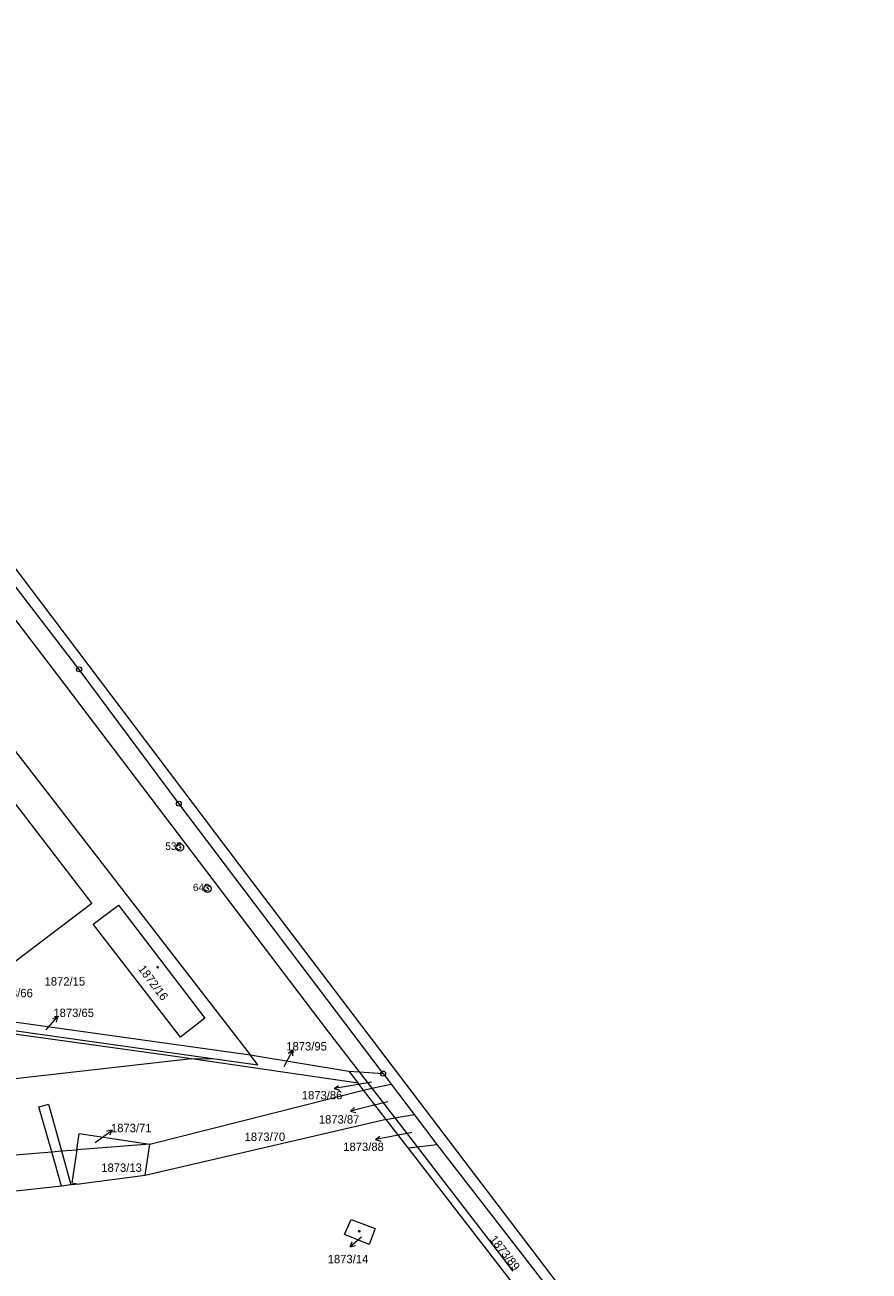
# Model space of a CAD drawing. Header units: metres. Extents: x -595226 to -593310, y -1169452 to -1167804.
# Tile 35 of 35: x -593974 to -593803, y -1168445 to -1168193. Entities that reach past the tile are written whole.
import ezdxf
from ezdxf.enums import TextEntityAlignment as Align

# ---------------------------------------------------------------- set-up
doc = ezdxf.new("R2010")
doc.units = ezdxf.units.M
doc.layers.add('geo katastr', color=5, linetype='Continuous', lineweight=0)
for name, color, linetype in [('Pop  PČ popisy', 7, 'Continuous'), ('Značky bodu BP', 7, 'Continuous'), ('Značky budov', 7, 'Continuous')]:
    doc.layers.add(name, color=color, linetype=linetype)
doc.styles.add('dgn001', font='dgn001.shx')
doc.styles.add('dgn023', font='dgn023.shx')

# ---------------------------------------------------------------- blocks, each defined once
blk = doc.blocks.new('4.02135')
at = {"layer": 'Značky budov', "color": 7, "linetype": 'Continuous', "lineweight": 13}
blk.add_circle((-0.01, 0), 0.175, dxfattribs=at)
blk = doc.blocks.new('4.021361')
at = {"layer": 'Značky budov', "color": 7, "linetype": 'Continuous', "lineweight": 13}
blk.add_circle((-0.01, 0), 0.175, dxfattribs=at)
blk = doc.blocks.new('10292')
at = {"layer": 'Pop  PČ popisy', "color": 6, "linetype": 'Continuous', "lineweight": 0}
for p, q in [((-2.95, -0.57), (-2.06, 0.11)), ((0, 0), (-2.95, -0.57)), ((-2.95, -0.57), (-1.87, -0.87))]:
    blk.add_line(p, q, dxfattribs=at)
blk = doc.blocks.new('102916')
at = {"layer": 'Pop  PČ popisy', "color": 6, "linetype": 'Continuous', "lineweight": 0}
for p, q in [((-2.95, -0.52), (-2.06, 0.15)), ((0, 0), (-2.95, -0.52)), ((-2.95, -0.52), (-1.88, -0.84))]:
    blk.add_line(p, q, dxfattribs=at)
blk = doc.blocks.new('102917')
at = {"layer": 'Pop  PČ popisy', "color": 6, "linetype": 'Continuous', "lineweight": 0}
for p, q in [((0, 0), (-2.91, -0.73)), ((-2.91, -0.73), (-2.06, 0)), ((-2.91, -0.73), (-1.82, -0.97))]:
    blk.add_line(p, q, dxfattribs=at)
blk = doc.blocks.new('102941')
at = {"layer": 'Pop  PČ popisy', "color": 6, "linetype": 'Continuous', "lineweight": 0}
for p, q in [((0, 0), (1.41, 2.65)), ((1.41, 2.65), (0.5, 2)), ((1.41, 2.65), (1.38, 1.53))]:
    blk.add_line(p, q, dxfattribs=at)
blk = doc.blocks.new('1029143')
at = {"layer": 'Pop  PČ popisy', "color": 6, "linetype": 'Continuous', "lineweight": 0}
for p, q in [((0, 0), (1.97, 2.26)), ((1.97, 2.26), (0.93, 1.84)), ((1.97, 2.26), (1.69, 1.18))]:
    blk.add_line(p, q, dxfattribs=at)
blk = doc.blocks.new('1029166')
at = {"layer": 'Pop  PČ popisy', "color": 6, "linetype": 'Continuous', "lineweight": 0}
for p, q in [((0, 0), (2.43, 1.76)), ((2.43, 1.76), (1.32, 1.58)), ((2.43, 1.76), (1.91, 0.77))]:
    blk.add_line(p, q, dxfattribs=at)
blk = doc.blocks.new('1029180')
at = {"layer": 'Pop  PČ popisy', "color": 6, "linetype": 'Continuous', "lineweight": 0}
for p, q in [((0, 0), (-2.27, -1.97)), ((-2.27, -1.97), (-1.84, -0.93)), ((-2.27, -1.97), (-1.18, -1.69))]:
    blk.add_line(p, q, dxfattribs=at)
blk = doc.blocks.new('1.018')
at = {"layer": 'Značky bodu BP', "color": 3, "linetype": 'Continuous', "lineweight": 13}
for radius in [0.75, 0.03]:
    blk.add_circle((0, 0), radius, dxfattribs=at)
blk = doc.blocks.new('1.0197')
at = {"layer": 'Značky bodu BP', "color": 3, "linetype": 'Continuous', "lineweight": 13}
for radius in [0.75, 0.03]:
    blk.add_circle((0, 0), radius, dxfattribs=at)
blk = doc.blocks.new('1.05362')
at = {"layer": 'Značky bodu BP', "color": 3, "linetype": 'Continuous', "lineweight": 13}
for radius in [0.5, 0.0303]:
    blk.add_circle((0, 0), radius, dxfattribs=at)
blk = doc.blocks.new('1.05431')
at = {"layer": 'Značky bodu BP', "color": 3, "linetype": 'Continuous', "lineweight": 13}
for radius in [0.5, 0.0303]:
    blk.add_circle((0, 0), radius, dxfattribs=at)
blk = doc.blocks.new('1.05888')
at = {"layer": 'Značky bodu BP', "color": 3, "linetype": 'Continuous', "lineweight": 13}
for radius in [0.5, 0.0303]:
    blk.add_circle((0, 0), radius, dxfattribs=at)
blk = doc.blocks.new('1.05897')
at = {"layer": 'Značky bodu BP', "color": 3, "linetype": 'Continuous', "lineweight": 13}
for radius in [0.5, 0.0303]:
    blk.add_circle((0, 0), radius, dxfattribs=at)
blk = doc.blocks.new('1.05898')
at = {"layer": 'Značky bodu BP', "color": 3, "linetype": 'Continuous', "lineweight": 13}
for radius in [0.5, 0.0303]:
    blk.add_circle((0, 0), radius, dxfattribs=at)

msp = doc.modelspace()

# ---------------------------------------------------------------- linework, layer by layer
at = {"layer": 'geo katastr', "color": 5, "true_color": 0x0000fa}
for p, q in [((-594056, -1168209.33), (-593968.91, -1168322.77)), ((-593968.91, -1168322.77), (-593913.21, -1168396.21)), ((-593986.34, -1168393.33), (-593928.62, -1168401.42)), ((-593988.63, -1168394.75), (-593936.25, -1168402.15)), ((-593969.98, -1168396.35), (-593969.62, -1168395.93)), ((-593913.21, -1168396.21), (-593906.53, -1168404.86)), ((-593940.52, -1168402.19), (-594060.12, -1168415.79)), ((-593940.52, -1168402.19), (-593936.25, -1168402.15)), ((-593906.7, -1168407.17), (-593940.52, -1168402.19)), ((-593928.62, -1168401.42), (-593908.6, -1168404.72)), ((-593921.75, -1168403.78), (-593921.4, -1168403.11)), ((-593908.6, -1168404.72), (-593906.7, -1168407.17)), ((-593906.53, -1168404.86), (-593903.97, -1168408.18)), ((-593901.66, -1168405.2), (-593900.07, -1168407.33)), ((-593948.93, -1168419.47), (-593905.63, -1168408.55)), ((-593904.04, -1168406.95), (-593908.66, -1168407.73)), ((-593905.63, -1168408.55), (-593906.7, -1168407.17)), ((-593901.05, -1168414.49), (-593905.63, -1168408.55)), ((-593903.97, -1168408.18), (-593899.33, -1168414.19)), ((-593900.07, -1168407.33), (-593895.36, -1168413.51)), ((-593900.71, -1168410.93), (-593905.4, -1168412.1)), ((-593971.41, -1168411.94), (-593970.16, -1168411.59)), ((-593968.83, -1168421.05), (-593971.41, -1168411.94)), ((-593970.16, -1168411.59), (-593969.48, -1168411.41)), ((-593969.48, -1168411.41), (-593966.85, -1168420.88)), ((-593895.36, -1168413.51), (-593890.81, -1168419.58)), ((-593901.05, -1168414.49), (-593949.89, -1168425.85)), ((-593896.58, -1168420.26), (-593901.05, -1168414.49)), ((-593899.33, -1168414.19), (-593894.8, -1168420.05)), ((-593959.99, -1168419.13), (-593959.02, -1168418.42)), ((-593895.88, -1168417.11), (-593900.29, -1168417.99)), ((-593966.87, -1168427.98), (-593968.83, -1168421.05)), ((-593966.85, -1168420.88), (-593964.93, -1168427.76)), ((-593948.93, -1168419.47), (-593963.76, -1168420.63)), ((-593949.89, -1168425.85), (-593948.93, -1168419.47)), ((-593873.19, -1168450.53), (-593896.58, -1168420.26)), ((-593894.8, -1168420.05), (-593875.38, -1168445.21)), ((-593890.81, -1168419.58), (-593867.27, -1168449.88)), ((-593949.89, -1168425.85), (-593963.29, -1168427.58)), ((-593882.76, -1168426.16), (-593872.85, -1168439.19))]:
    msp.add_line(p, q, dxfattribs=at)
for points in [[(-594059.77, -1168192.75), (-594010.58, -1168257.42), (-593930.86, -1168362.88), (-593882.76, -1168426.16)], [(-593901.66, -1168405.2), (-593943.07, -1168350.51), (-593963.28, -1168323.31), (-593980.3, -1168301.27), (-593999.76, -1168275.05), (-594043.19, -1168217.71), (-594060.84, -1168194.03)], [(-594035.28, -1168386.47), (-594034.59, -1168379.37), (-594036.27, -1168357.76), (-593989.15, -1168323.3), (-593928.62, -1168401.42)], [(-593986.9, -1168336.63), (-594007.03, -1168351.6), (-593980.65, -1168385.75), (-593960.68, -1168370.65), (-593986.9, -1168336.63)], [(-593955.3, -1168371.07), (-593937.79, -1168393.97), (-593942.71, -1168397.84), (-593960.41, -1168374.9), (-593955.3, -1168371.07)], [(-593940.52, -1168402.19), (-593944.77, -1168401.57), (-593996.9, -1168394.36)], [(-593936.25, -1168402.15), (-593927.05, -1168403.45), (-593928.62, -1168401.42)], [(-593908.6, -1168404.72), (-593906.53, -1168404.86), (-593901.66, -1168405.2)], [(-593905.63, -1168408.55), (-593903.97, -1168408.18), (-593900.07, -1168407.33)], [(-593901.05, -1168414.49), (-593899.33, -1168414.19), (-593895.36, -1168413.51)], [(-593963.76, -1168420.63), (-593963.26, -1168417.32), (-593948.93, -1168419.47)], [(-594063.18, -1168431.59), (-594013.64, -1168424.74), (-593998.47, -1168423.49), (-593996.12, -1168423.3), (-593968.83, -1168421.05), (-593966.85, -1168420.88), (-593963.76, -1168420.63)], [(-593963.76, -1168420.63), (-593964.77, -1168427.35), (-593963.29, -1168427.58)], [(-593896.58, -1168420.26), (-593894.8, -1168420.05), (-593890.81, -1168419.58)], [(-593963.29, -1168427.58), (-593964.93, -1168427.76), (-593966.87, -1168427.98), (-593990.86, -1168430.65), (-593993.19, -1168430.91), (-594064.59, -1168438.86)], [(-593909.47, -1168437.82), (-593908.15, -1168434.76), (-593903.27, -1168436.6), (-593904.53, -1168439.79), (-593909.47, -1168437.82)], [(-593872.85, -1168439.19), (-593832.02, -1168492.91), (-593761.91, -1168584.4), (-593759.82, -1168587.09), (-593759.21, -1168587.87), (-593735.64, -1168618.14), (-593685.21, -1168683.4), (-593632.16, -1168752.68)]]:
    msp.add_lwpolyline(points, dxfattribs=at)

# ---------------------------------------------------------------- block references
for name, p in [('1.05431', (-593963.28, -1168323.31)), ('1.05897', (-593963.28, -1168323.31)), ('1.05362', (-593943.07, -1168350.51)), ('1.05888', (-593943.07, -1168350.51)), ('1.018', (-593942.84, -1168359.37)), ('1.0197', (-593937.26, -1168367.73)), ('4.02135', (-593947.34, -1168383.66)), ('1029143', (-593969.62, -1168395.93)), ('102941', (-593921.4, -1168403.11)), ('1.05898', (-593901.66, -1168405.2)), ('102916', (-593908.66, -1168407.73)), ('102917', (-593905.4, -1168412.1)), ('1029166', (-593959.02, -1168418.42)), ('10292', (-593900.29, -1168417.99)), ('1029180', (-593906.08, -1168438.31)), ('4.021361', (-593906.48, -1168437.13))]:
    msp.add_blockref(name, p, dxfattribs=at)

# ---------------------------------------------------------------- texts
at = {"layer": 'geo katastr', "color": 5, "true_color": 0x0000fa, "style": 'dgn001'}
for s, p in [('535', (-593942.44, -1168359.87)), ('643', (-593936.86, -1168368.23))]:
    msp.add_text(s, height=1.5, dxfattribs=at).set_placement(p, align=Align.RIGHT)
at = {"layer": 'geo katastr', "color": 5, "true_color": 0x0000fa, "style": 'dgn023'}
for s, rotation, p in [('1872/16', 307, (-593948.26, -1168386.78)), ('1873/89', 308, (-593876.98, -1168441.52))]:
    msp.add_text(s, height=1.7, rotation=rotation, dxfattribs=at).set_placement(p, align=Align.MIDDLE_CENTER)
for s, p in [('1872/15', (-593966.16, -1168386.52)), ('1873/66', (-593976.76, -1168388.88)), ('1873/65', (-593964.37, -1168392.89)), ('1873/95', (-593917.18, -1168399.67)), ('1873/86', (-593914.04, -1168409.57)), ('1873/87', (-593910.59, -1168414.48)), ('1873/70', (-593925.63, -1168418)), ('1873/88', (-593905.64, -1168420.04))]:
    msp.add_text(s, height=1.7, dxfattribs=at).set_placement(p, align=Align.MIDDLE_CENTER)
for s, p in [('1873/71', (-593952.7, -1168417.07)), ('1873/13', (-593954.67, -1168425.11))]:
    msp.add_text(s, height=1.7, dxfattribs=at).set_placement(p, align=Align.CENTER)
msp.add_text('1873/14', height=1.7, dxfattribs=at).set_placement((-593904.68, -1168441.92), align=Align.TOP_RIGHT)

doc.saveas('drawing.dxf')
